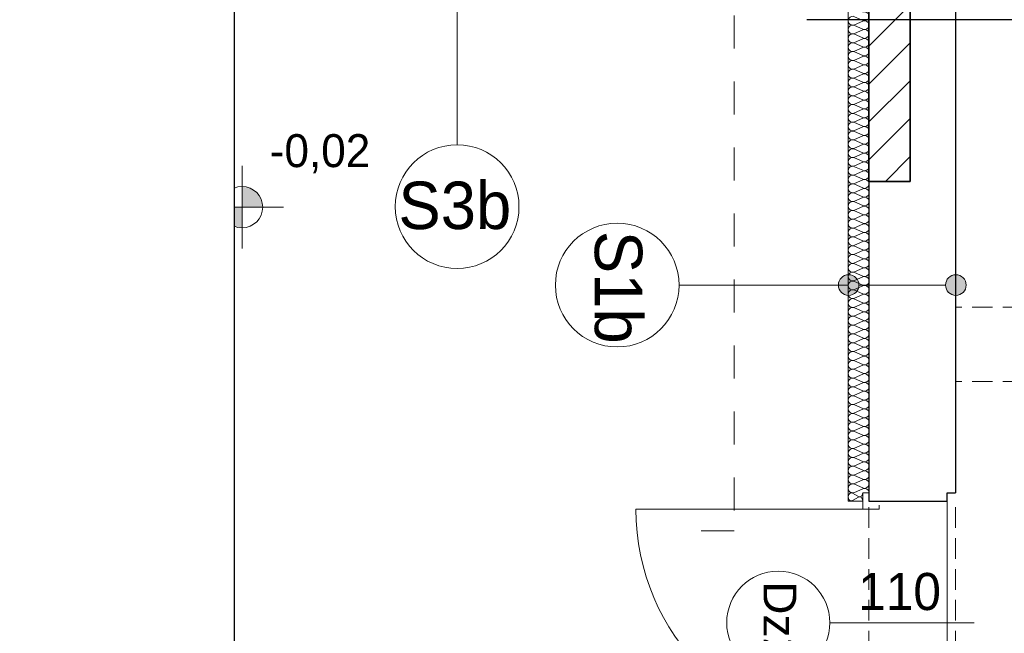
# Model space of a CAD drawing. Extents: x -515158 to -464725, y 20769 to 114053.
# Tile 8 of 69: x -511017 to -506242, y 38856 to 41832. Entities that reach past the tile are written whole.
import ezdxf

# ---------------------------------------------------------------- set-up
doc = ezdxf.new("R2010")
doc.units = 0
doc.header["$MEASUREMENT"] = 0
doc.set_wipeout_variables(frame=1)
doc.linetypes.add('Krawędzie ukryte', pattern=[150, 100, -50])
doc.linetypes.add('Przerywana', pattern=[320, 160, -160])
for name, color, linetype, lineweight in [('#podkład', 252, 'Continuous', 9), ('Arch drzwi_Nr_Pióra__10', 252, 'Continuous', 18), ('Arch ocieplenie_Nr_Pióra__9', 252, 'Continuous', 9), ('Arch opisy okien_Nr_Pióra__9', 252, 'Continuous', 9), ('Arch opisy_Nr_Pióra__1', 252, 'Continuous', 25), ('Arch opisy_Nr_Pióra__21', 252, 'Continuous', 9), ('Arch opisy_Nr_Pióra__9', 252, 'Continuous', 9), ('Arch wykończenie_Nr_Pióra__3', 252, 'Continuous', 18), ('Arch zmurowania_Nr_Pióra__21', 252, 'Continuous', 9), ('Arch zmurowania_Nr_Pióra__27', 252, 'Continuous', 35), ('INWENT OPISY_Nr_Pióra__9', 252, 'Continuous', 9), ('INWENT RZĘDNE_Nr_Pióra__21', 252, 'Continuous', 9), ('INWENT. DRZWI_Nr_Pióra__5', 252, 'Continuous', 13), ('INWENT.ŚCIANY_Nr_Pióra__1', 252, 'Continuous', 25), ('INWENT.ŚCIANY_Nr_Pióra__21', 252, 'Continuous', 9), ('Istniejące stropy_Nr_Pióra__5', 252, 'Continuous', 13)]:
    doc.layers.add(name, color=color, linetype=linetype, lineweight=lineweight)
doc.layers.add('_TABELA', color=7, linetype='Continuous')
doc.styles.add('GENERATED_STYLE_10', font='arial.ttf')
doc.styles.add('GENERATED_STYLE_3', font='txt')
doc.styles.add('GENERATED_STYLE_6', font='txt')
doc.styles.add('GENERATED_STYLE_7', font='txt')

# ---------------------------------------------------------------- blocks, each defined once
blk = doc.blocks.new('parter')
at = {"layer": 'Arch opisy_Nr_Pióra__21', "linetype": 'Continuous'}
for points in [[(-506946.7, 40544.8), (-506950.5, 40564), (-506961.4, 40580.2), (-506977.6, 40591), (-506996.7, 40594.8), (-507015.9, 40591), (-507032.1, 40580.2), (-507042.9, 40564), (-507046.7, 40544.8), (-507042.9, 40525.7), (-507032.1, 40509.5), (-507015.9, 40498.6), (-506996.7, 40494.8), (-506977.6, 40498.6), (-506961.4, 40509.5), (-506950.5, 40525.7)], [(-506426.7, 40544.8), (-506430.5, 40564), (-506441.4, 40580.2), (-506457.6, 40591), (-506476.7, 40594.8), (-506495.8, 40591), (-506512.1, 40580.2), (-506522.9, 40564), (-506526.7, 40544.8), (-506522.9, 40525.7), (-506512.1, 40509.5), (-506495.8, 40498.6), (-506476.7, 40494.8), (-506457.6, 40498.6), (-506441.4, 40509.5), (-506430.5, 40525.7)]]:
    blk.add_hatch(color=252, dxfattribs=at).paths.add_polyline_path(points, flags=0)
at = {"layer": 'Arch zmurowania_Nr_Pióra__21', "linetype": 'Continuous'}
h = blk.add_hatch(dxfattribs=at)
h.set_pattern_fill('Common_Brick', color=252, style=0, pattern_type=2)
h.set_pattern_definition([(45, (0, 0), (-91.923878, 91.923878), [])])
h.paths.add_polyline_path([(-506698.3, 41047.6), (-506698.3, 41947.6), (-506898.3, 41947.6), (-506898.3, 41047.6)], flags=0)
at = {"layer": 'INWENT RZĘDNE_Nr_Pióra__21', "linetype": 'Continuous'}
for points in [[(-509938.7, 40922.6), (-509838.7, 40922.6), (-509846.3, 40960.9), (-509868, 40993.3), (-509900.4, 41015), (-509938.7, 41022.6)], [(-509938.7, 40922.6), (-510038.7, 40922.6), (-510031.1, 40884.3), (-510009.4, 40851.9), (-509977, 40830.2), (-509938.7, 40822.6)]]:
    blk.add_hatch(color=252, dxfattribs=at).paths.add_polyline_path(points, flags=0)
at = {"layer": 'Arch drzwi_Nr_Pióra__10', "color": 252, "linetype": 'Continuous'}
for p, q in [((-506928.3, 39537.6), (-506928.3, 39457.6)), ((-506928.3, 39537.6), (-506898.3, 39537.6)), ((-506928.3, 39457.6), (-508028.3, 39457.6)), ((-506928.3, 39457.6), (-506848.3, 39457.6)), ((-506848.3, 39457.6), (-506848.3, 39477.6))]:
    blk.add_line(p, q, dxfattribs=at)
blk.add_arc((-506928.3, 39457.6), 1100, 180, 270, dxfattribs=at)
at = {"layer": 'Arch ocieplenie_Nr_Pióra__9', "color": 252, "linetype": 'Continuous'}
for p, q in [((-506968.5, 41846.3), (-506928.1, 41828.5)), ((-506928.1, 41824.9), (-506968.5, 41807.1)), ((-506968.5, 41803.5), (-506928.1, 41785.7)), ((-506928.1, 41782.1), (-506968.5, 41764.3)), ((-506968.5, 41760.8), (-506928.1, 41743)), ((-506928.1, 41739.4), (-506968.5, 41721.6)), ((-506968.5, 41718), (-506928.1, 41700.2)), ((-506928.1, 41696.6), (-506968.5, 41678.8)), ((-506968.5, 41675.2), (-506928.1, 41657.4)), ((-506928.1, 41653.8), (-506968.5, 41636)), ((-506968.5, 41632.4), (-506928.1, 41614.6)), ((-506928.1, 41611), (-506968.5, 41593.2)), ((-506968.5, 41589.6), (-506928.1, 41571.8)), ((-506928.1, 41568.2), (-506968.5, 41550.4)), ((-506968.5, 41546.8), (-506928.1, 41529)), ((-506928.1, 41525.4), (-506968.5, 41507.6)), ((-506968.5, 41504), (-506928.1, 41486.2)), ((-506928.1, 41482.6), (-506968.5, 41464.8)), ((-506968.5, 41461.2), (-506928.1, 41443.4)), ((-506928.1, 41439.9), (-506968.5, 41422.1)), ((-506968.5, 41418.5), (-506928.1, 41400.7)), ((-506928.1, 41397.1), (-506968.5, 41379.3)), ((-506968.5, 41375.7), (-506928.1, 41357.9)), ((-506928.1, 41354.3), (-506968.5, 41336.5)), ((-506968.5, 41332.9), (-506928.1, 41315.1)), ((-506928.1, 41311.5), (-506968.5, 41293.7)), ((-506968.5, 41290.1), (-506928.1, 41272.3)), ((-506928.1, 41268.7), (-506968.5, 41250.9)), ((-506968.5, 41247.3), (-506928.1, 41229.5)), ((-506928.1, 41225.9), (-506968.5, 41208.1)), ((-506968.5, 41204.5), (-506928.1, 41186.7)), ((-506928.1, 41183.1), (-506968.5, 41165.3)), ((-506968.5, 41161.7), (-506928.1, 41143.9)), ((-506928.1, 41140.3), (-506968.5, 41122.5)), ((-506968.5, 41118.9), (-506928.1, 41101.2)), ((-506928.1, 41097.6), (-506968.5, 41079.8)), ((-506968.5, 41076.2), (-506928.1, 41058.4)), ((-506928.1, 41054.8), (-506968.5, 41037)), ((-506968.5, 41033.4), (-506928.1, 41015.6)), ((-506928.1, 41012), (-506968.5, 40994.2)), ((-506968.5, 40990.6), (-506928.1, 40972.8)), ((-506928.1, 40969.2), (-506968.5, 40951.4)), ((-506968.5, 40947.8), (-506928.1, 40930)), ((-506928.1, 40926.4), (-506968.5, 40908.6)), ((-506968.5, 40905), (-506928.1, 40887.2)), ((-506928.1, 40883.6), (-506968.5, 40865.8)), ((-506968.5, 40862.2), (-506928.1, 40844.4)), ((-506928.1, 40840.8), (-506968.5, 40823)), ((-506968.5, 40819.4), (-506928.1, 40801.6)), ((-506928.1, 40798), (-506968.5, 40780.2)), ((-506968.5, 40776.7), (-506928.1, 40758.9)), ((-506928.1, 40755.3), (-506968.5, 40737.5)), ((-506968.5, 40733.9), (-506928.1, 40716.1)), ((-506928.1, 40712.5), (-506968.5, 40694.7)), ((-506968.5, 40691.1), (-506928.1, 40673.3)), ((-506928.1, 40669.7), (-506968.5, 40651.9)), ((-506968.5, 40648.3), (-506928.1, 40630.5)), ((-506928.1, 40626.9), (-506968.5, 40609.1)), ((-506968.5, 40605.5), (-506928.1, 40587.7)), ((-506928.1, 40584.1), (-506968.5, 40566.3)), ((-506968.5, 40562.7), (-506928.1, 40544.9)), ((-506928.1, 40541.3), (-506968.5, 40523.5)), ((-506968.5, 40519.9), (-506928.1, 40502.1)), ((-506928.1, 40498.5), (-506968.5, 40480.7)), ((-506968.5, 40477.1), (-506928.1, 40459.3)), ((-506928.1, 40455.8), (-506968.5, 40438)), ((-506968.5, 40434.4), (-506928.1, 40416.6)), ((-506928.1, 40413), (-506968.5, 40395.2)), ((-506968.5, 40391.6), (-506928.1, 40373.8)), ((-506928.1, 40370.2), (-506968.5, 40352.4)), ((-506968.5, 40348.8), (-506928.1, 40331)), ((-506928.1, 40327.4), (-506968.5, 40309.6)), ((-506968.5, 40306), (-506928.1, 40288.2)), ((-506928.1, 40284.6), (-506968.5, 40266.8)), ((-506968.5, 40263.2), (-506928.1, 40245.4)), ((-506928.1, 40241.8), (-506968.5, 40224)), ((-506968.5, 40220.4), (-506928.1, 40202.6)), ((-506928.1, 40199), (-506968.5, 40181.2)), ((-506968.5, 40177.6), (-506928.1, 40159.8)), ((-506928.1, 40156.2), (-506968.5, 40138.4)), ((-506968.5, 40134.9), (-506928.1, 40117.1)), ((-506928.1, 40113.5), (-506968.5, 40095.7)), ((-506968.5, 40092.1), (-506928.1, 40074.3)), ((-506928.1, 40070.7), (-506968.5, 40052.9)), ((-506968.5, 40049.3), (-506928.1, 40031.5)), ((-506928.1, 40027.9), (-506968.5, 40010.1)), ((-506968.5, 40006.5), (-506928.1, 39988.7)), ((-506928.1, 39985.1), (-506968.5, 39967.3)), ((-506968.5, 39963.7), (-506928.1, 39945.9)), ((-506928.1, 39942.3), (-506968.5, 39924.5)), ((-506968.5, 39920.9), (-506928.1, 39903.1)), ((-506928.1, 39899.5), (-506968.5, 39881.7)), ((-506968.5, 39878.1), (-506928.1, 39860.3)), ((-506928.1, 39856.7), (-506968.5, 39838.9)), ((-506968.5, 39835.3), (-506928.1, 39817.5)), ((-506928.1, 39813.9), (-506968.5, 39796.2)), ((-506968.5, 39792.6), (-506928.1, 39774.8)), ((-506928.1, 39771.2), (-506968.5, 39753.4)), ((-506968.5, 39749.8), (-506928.1, 39732)), ((-506928.1, 39728.4), (-506968.5, 39710.6)), ((-506968.5, 39707), (-506928.1, 39689.2)), ((-506928.1, 39685.6), (-506968.5, 39667.8)), ((-506968.5, 39664.2), (-506928.1, 39646.4)), ((-506928.1, 39642.8), (-506968.5, 39625)), ((-506968.5, 39621.4), (-506928.1, 39603.6)), ((-506928.1, 39600), (-506968.5, 39582.2)), ((-506968.5, 39578.6), (-506928.1, 39560.8)), ((-506928.1, 39557.2), (-506968.5, 39539.4)), ((-506977.5, 39536), (-506949.2, 39519.3)), ((-506949.2, 39516), (-506977.5, 39499.3))]:
    blk.add_line(p, q, dxfattribs=at)
for centre, major_axis, ratio, start_param, end_param in [((-506977.1, 41826.7), (0, -21.4), 0.994127, 2.728799, 6.695979), ((-506919.6, 41848.1), (0, -21.4), 0.994127, 5.870392, 9.837571), ((-506977.1, 41783.9), (0, -21.4), 0.994127, 2.728799, 6.695979), ((-506919.6, 41805.3), (0, -21.4), 0.994127, 5.870392, 9.837571), ((-506977.1, 41741.2), (0, -21.4), 0.994127, 2.728799, 6.695979), ((-506919.6, 41762.6), (0, -21.4), 0.994127, 5.870392, 9.837571), ((-506919.6, 41719.8), (0, -21.4), 0.994127, 5.870392, 9.837571), ((-506977.1, 41698.4), (0, -21.4), 0.994127, 2.728799, 6.695979), ((-506919.6, 41677), (0, -21.4), 0.994127, 5.870392, 9.837571), ((-506977.1, 41655.6), (0, -21.4), 0.994127, 2.728799, 6.695979), ((-506919.6, 41634.2), (0, -21.4), 0.994127, 5.870392, 9.837571), ((-506977.1, 41612.8), (0, -21.4), 0.994127, 2.728799, 6.695979), ((-506919.6, 41591.4), (0, -21.4), 0.994127, 5.870392, 9.837571), ((-506977.1, 41570), (0, -21.4), 0.994127, 2.728799, 6.695979), ((-506977.1, 41527.2), (0, -21.4), 0.994127, 2.728799, 6.695979), ((-506919.6, 41548.6), (0, -21.4), 0.994127, 5.870392, 9.837571), ((-506977.1, 41484.4), (0, -21.4), 0.994127, 2.728799, 6.695979), ((-506919.6, 41505.8), (0, -21.4), 0.994127, 5.870392, 9.837571), ((-506977.1, 41441.6), (0, -21.4), 0.994127, 2.728799, 6.695979), ((-506919.6, 41463), (0, -21.4), 0.994127, 5.870392, 9.837571), ((-506977.1, 41398.9), (0, -21.4), 0.994127, 2.728799, 6.695979), ((-506919.6, 41420.3), (0, -21.4), 0.994127, 5.870392, 9.837571), ((-506977.1, 41356.1), (0, -21.4), 0.994127, 2.728799, 6.695979), ((-506919.6, 41377.5), (0, -21.4), 0.994127, 5.870392, 9.837571), ((-506977.1, 41313.3), (0, -21.4), 0.994127, 2.728799, 6.695979), ((-506919.6, 41334.7), (0, -21.4), 0.994127, 5.870392, 9.837571), ((-506919.6, 41291.9), (0, -21.4), 0.994127, 5.870392, 9.837571), ((-506977.1, 41270.5), (0, -21.4), 0.994127, 2.728799, 6.695979), ((-506919.6, 41249.1), (0, -21.4), 0.994127, 5.870392, 9.837571), ((-506977.1, 41227.7), (0, -21.4), 0.994127, 2.728799, 6.695979), ((-506919.6, 41206.3), (0, -21.4), 0.994127, 5.870392, 9.837571), ((-506977.1, 41184.9), (0, -21.4), 0.994127, 2.728799, 6.695979), ((-506919.6, 41163.5), (0, -21.4), 0.994127, 5.870392, 9.837571), ((-506977.1, 41142.1), (0, -21.4), 0.994127, 2.728799, 6.695979), ((-506977.1, 41099.4), (0, -21.4), 0.994127, 2.728799, 6.695979), ((-506919.6, 41120.7), (0, -21.4), 0.994127, 5.870392, 9.837571), ((-506977.1, 41056.6), (0, -21.4), 0.994127, 2.728799, 6.695979), ((-506919.6, 41078), (0, -21.4), 0.994127, 5.870392, 9.837571), ((-506977.1, 41013.8), (0, -21.4), 0.994127, 2.728799, 6.695979), ((-506919.6, 41035.2), (0, -21.4), 0.994127, 5.870392, 9.837571), ((-506977.1, 40971), (0, -21.4), 0.994127, 2.728799, 6.695979), ((-506919.6, 40992.4), (0, -21.4), 0.994127, 5.870392, 9.837571), ((-506977.1, 40928.2), (0, -21.4), 0.994127, 2.728799, 6.695979), ((-506919.6, 40949.6), (0, -21.4), 0.994127, 5.870392, 9.837571), ((-506919.6, 40906.8), (0, -21.4), 0.994127, 5.870392, 9.837571), ((-506977.1, 40885.4), (0, -21.4), 0.994127, 2.728799, 6.695979), ((-506919.6, 40864), (0, -21.4), 0.994127, 5.870392, 9.837571), ((-506977.1, 40842.6), (0, -21.4), 0.994127, 2.728799, 6.695979), ((-506919.6, 40821.2), (0, -21.4), 0.994127, 5.870392, 9.837571), ((-506977.1, 40799.8), (0, -21.4), 0.994127, 2.728799, 6.695979), ((-506919.6, 40778.5), (0, -21.4), 0.994127, 5.870392, 9.837571), ((-506977.1, 40757.1), (0, -21.4), 0.994127, 2.728799, 6.695979), ((-506977.1, 40714.3), (0, -21.4), 0.994127, 2.728799, 6.695979), ((-506919.6, 40735.7), (0, -21.4), 0.994127, 5.870392, 9.837571), ((-506977.1, 40671.5), (0, -21.4), 0.994127, 2.728799, 6.695979), ((-506919.6, 40692.9), (0, -21.4), 0.994127, 5.870392, 9.837571), ((-506977.1, 40628.7), (0, -21.4), 0.994127, 2.728799, 6.695979), ((-506919.6, 40650.1), (0, -21.4), 0.994127, 5.870392, 9.837571), ((-506977.1, 40585.9), (0, -21.4), 0.994127, 2.728799, 6.695979), ((-506919.6, 40607.3), (0, -21.4), 0.994127, 5.870392, 9.837571), ((-506977.1, 40543.1), (0, -21.4), 0.994127, 2.728799, 6.695979), ((-506919.6, 40564.5), (0, -21.4), 0.994127, 5.870392, 9.837571), ((-506977.1, 40500.3), (0, -21.4), 0.994127, 2.728799, 6.695979), ((-506919.6, 40521.7), (0, -21.4), 0.994127, 5.870392, 9.837571), ((-506919.6, 40478.9), (0, -21.4), 0.994127, 5.870392, 9.837571), ((-506977.1, 40457.6), (0, -21.4), 0.994127, 2.728799, 6.695979), ((-506919.6, 40436.2), (0, -21.4), 0.994127, 5.870392, 9.837571), ((-506977.1, 40414.8), (0, -21.4), 0.994127, 2.728799, 6.695979), ((-506919.6, 40393.4), (0, -21.4), 0.994127, 5.870392, 9.837571), ((-506977.1, 40372), (0, -21.4), 0.994127, 2.728799, 6.695979), ((-506919.6, 40350.6), (0, -21.4), 0.994127, 5.870392, 9.837571), ((-506977.1, 40329.2), (0, -21.4), 0.994127, 2.728799, 6.695979), ((-506977.1, 40286.4), (0, -21.4), 0.994127, 2.728799, 6.695979), ((-506919.6, 40307.8), (0, -21.4), 0.994127, 5.870392, 9.837571), ((-506977.1, 40243.6), (0, -21.4), 0.994127, 2.728799, 6.695979), ((-506919.6, 40265), (0, -21.4), 0.994127, 5.870392, 9.837571), ((-506977.1, 40200.8), (0, -21.4), 0.994127, 2.728799, 6.695979), ((-506919.6, 40222.2), (0, -21.4), 0.994127, 5.870392, 9.837571), ((-506977.1, 40158), (0, -21.4), 0.994127, 2.728799, 6.695979), ((-506919.6, 40179.4), (0, -21.4), 0.994127, 5.870392, 9.837571), ((-506977.1, 40115.3), (0, -21.4), 0.994127, 2.728799, 6.695979), ((-506919.6, 40136.6), (0, -21.4), 0.994127, 5.870392, 9.837571), ((-506919.6, 40093.9), (0, -21.4), 0.994127, 5.870392, 9.837571), ((-506977.1, 40072.5), (0, -21.4), 0.994127, 2.728799, 6.695979), ((-506919.6, 40051.1), (0, -21.4), 0.994127, 5.870392, 9.837571), ((-506977.1, 40029.7), (0, -21.4), 0.994127, 2.728799, 6.695979), ((-506919.6, 40008.3), (0, -21.4), 0.994127, 5.870392, 9.837571), ((-506977.1, 39986.9), (0, -21.4), 0.994127, 2.728799, 6.695979), ((-506919.6, 39965.5), (0, -21.4), 0.994127, 5.870392, 9.837571), ((-506977.1, 39944.1), (0, -21.4), 0.994127, 2.728799, 6.695979), ((-506919.6, 39922.7), (0, -21.4), 0.994127, 5.870392, 9.837571), ((-506977.1, 39901.3), (0, -21.4), 0.994127, 2.728799, 6.695979), ((-506977.1, 39858.5), (0, -21.4), 0.994127, 2.728799, 6.695979), ((-506919.6, 39879.9), (0, -21.4), 0.994127, 5.870392, 9.837571), ((-506977.1, 39815.7), (0, -21.4), 0.994127, 2.728799, 6.695979), ((-506919.6, 39837.1), (0, -21.4), 0.994127, 5.870392, 9.837571), ((-506977.1, 39773), (0, -21.4), 0.994127, 2.728799, 6.695979), ((-506919.6, 39794.4), (0, -21.4), 0.994127, 5.870392, 9.837571), ((-506977.1, 39730.2), (0, -21.4), 0.994127, 2.728799, 6.695979), ((-506919.6, 39751.6), (0, -21.4), 0.994127, 5.870392, 9.837571), ((-506977.1, 39687.4), (0, -21.4), 0.994127, 2.728799, 6.695979), ((-506919.6, 39708.8), (0, -21.4), 0.994127, 5.870392, 9.837571), ((-506919.6, 39666), (0, -21.4), 0.994127, 5.870392, 9.837571), ((-506977.1, 39644.6), (0, -21.4), 0.994127, 2.728799, 6.695979), ((-506919.6, 39623.2), (0, -21.4), 0.994127, 5.870392, 9.837571), ((-506977.1, 39601.8), (0, -21.4), 0.994127, 2.728799, 6.695979), ((-506919.6, 39580.4), (0, -21.4), 0.994127, 5.870392, 9.837571), ((-506977.1, 39559), (0, -21.4), 0.994127, 2.728799, 6.695979), ((-506919.6, 39537.6), (0, -21.4), 0.994127, 1.570796, 3.554385), ((-506983.4, 39517.6), (0, -20), 0.744374, 2.728799, 6.695979), ((-506943.2, 39537.6), (0, -20), 0.744374, 5.870392, 7.853982), ((-506943.2, 39497.6), (0, -20), 0.744374, 1.570796, 3.554385)]:
    blk.add_ellipse(centre, major_axis=major_axis, ratio=ratio, start_param=start_param, end_param=end_param, dxfattribs=at)
at = {"layer": 'Arch opisy_Nr_Pióra__21', "color": 252, "linetype": 'Przerywana'}
for p, q in [((-507552.8, 42172.1), (-507552.8, 39353.4)), ((-507552.8, 39353.4), (-507831.9, 39353.4))]:
    blk.add_line(p, q, dxfattribs=at)
at = {"layer": 'Arch opisy_Nr_Pióra__21', "color": 252, "linetype": 'Continuous'}
for p, q in [((-508895.7, 42047.6), (-508895.7, 41225)), ((-506996.7, 40544.8), (-507819.3, 40544.8)), ((-506526.7, 40544.8), (-506946.7, 40544.8))]:
    blk.add_line(p, q, dxfattribs=at)
for centre, radius in [((-508895.7, 40925), 300), ((-508119.3, 40544.8), 300), ((-506996.7, 40544.8), 50), ((-506476.7, 40544.8), 50)]:
    blk.add_circle(centre, radius, dxfattribs=at)
at = {"layer": 'Arch opisy_Nr_Pióra__9', "color": 252, "linetype": 'Continuous'}
blk.add_line((-507088.3, 38907.6), (-506388.3, 38907.6), dxfattribs=at)
blk.add_circle((-507338.3, 38907.6), 250, dxfattribs=at)
at = {"layer": 'Arch wykończenie_Nr_Pióra__3', "color": 252, "linetype": 'Continuous'}
for p, q in [((-506998.3, 39497.6), (-506998.3, 42047.6)), ((-506928.3, 39497.6), (-506998.3, 39497.6))]:
    blk.add_line(p, q, dxfattribs=at)
at = {"layer": 'Arch zmurowania_Nr_Pióra__27', "color": 252, "linetype": 'Continuous'}
for p, q in [((-506898.3, 41947.6), (-506898.3, 41047.6)), ((-506698.3, 41047.6), (-506698.3, 41947.6)), ((-506898.3, 41047.6), (-506698.3, 41047.6))]:
    blk.add_line(p, q, dxfattribs=at)
at = {"layer": 'INWENT RZĘDNE_Nr_Pióra__21', "color": 252, "linetype": 'Continuous'}
for p, q in [((-509938.7, 40722.6), (-509938.7, 41122.6)), ((-510138.7, 40922.6), (-509738.7, 40922.6))]:
    blk.add_line(p, q, dxfattribs=at)
blk.add_circle((-509938.7, 40922.6), 100, dxfattribs=at)
at = {"layer": 'INWENT. DRZWI_Nr_Pióra__5', "color": 252, "linetype": 'Continuous'}
blk.add_line((-506518.3, 38317.6), (-506518.3, 39497.6), dxfattribs=at)
at = {"layer": 'INWENT.ŚCIANY_Nr_Pióra__1', "color": 252, "linetype": 'Continuous'}
for p, q in [((-506478.3, 44627.6), (-506478.3, 39537.6)), ((-506698.3, 41947.6), (-506698.3, 41047.6)), ((-506898.3, 41047.6), (-506898.3, 39497.6)), ((-506698.3, 41047.6), (-506898.3, 41047.6)), ((-506898.3, 39497.6), (-506518.3, 39497.6)), ((-506518.3, 39537.6), (-506478.3, 39537.6)), ((-506518.3, 39497.6), (-506518.3, 39537.6))]:
    blk.add_line(p, q, dxfattribs=at)
at = {"layer": 'INWENT.ŚCIANY_Nr_Pióra__21', "color": 252, "linetype": 'Continuous'}
blk.add_line((-506898.3, 41947.6), (-506898.3, 41047.6), dxfattribs=at)
at = {"layer": 'Istniejące stropy_Nr_Pióra__5', "color": 252, "linetype": 'Krawędzie ukryte'}
for p, q in [((-501348.3, 40437.6), (-506478.3, 40437.6)), ((-501348.3, 40077.6), (-506478.3, 40077.6)), ((-506898.3, 38317.6), (-506898.3, 39497.6)), ((-506478.3, 38317.6), (-506478.3, 39497.6))]:
    blk.add_line(p, q, dxfattribs=at)
at = {"layer": 'Arch opisy okien_Nr_Pióra__9', "color": 252, "linetype": 'Continuous', "style": 'GENERATED_STYLE_10'}
blk.add_text('Dz2', height=160, rotation=270, dxfattribs=at).set_placement((-507409.7, 39108.8))
at = {"layer": 'Arch opisy_Nr_Pióra__1', "color": 252, "linetype": 'Continuous', "style": 'GENERATED_STYLE_7'}
blk.add_text('S3b', height=230, dxfattribs=at).set_placement((-509180.5, 40816.4))
blk.add_text('S1b', height=230, rotation=270, dxfattribs=at).set_placement((-508227.9, 40807.7))
at = {"layer": 'INWENT OPISY_Nr_Pióra__9', "color": 252, "linetype": 'Continuous', "style": 'GENERATED_STYLE_6'}
blk.add_text('110', height=180, dxfattribs=at).set_placement((-506950.5, 38968.8))
at = {"layer": 'INWENT RZĘDNE_Nr_Pióra__21', "color": 252, "insert": (-509804.6, 41086.9), "char_height": 160, "attachment_point": 7, "style": 'GENERATED_STYLE_3'}
blk.add_mtext('{-0,02}', dxfattribs=at)

msp = doc.modelspace()

# ---------------------------------------------------------------- linework, layer by layer
msp.add_line((-504192.8, 41830.9), (-507199.1, 41830.9))

# ---------------------------------------------------------------- block references
at = {"layer": '#podkład'}
msp.add_blockref('parter', (0, 0), dxfattribs=at)

# ---------------------------------------------------------------- next in the draw order: wipeouts: each hides what was drawn before it
msp.add_wipeout([(-512477.4, 50468.9), (-509977.4, 49858.9), (-509977.4, 21378.9), (-512477.4, 20768.9)])

# ---------------------------------------------------------------- next in the draw order: linework, layer by layer
at = {"layer": '_TABELA', "color": 7}
msp.add_lwpolyline([(-471077.4, 49858.9), (-509977.4, 49858.9), (-509977.4, 21378.9), (-471077.4, 21378.9)], close=True, dxfattribs=at)

doc.saveas('drawing.dxf')
